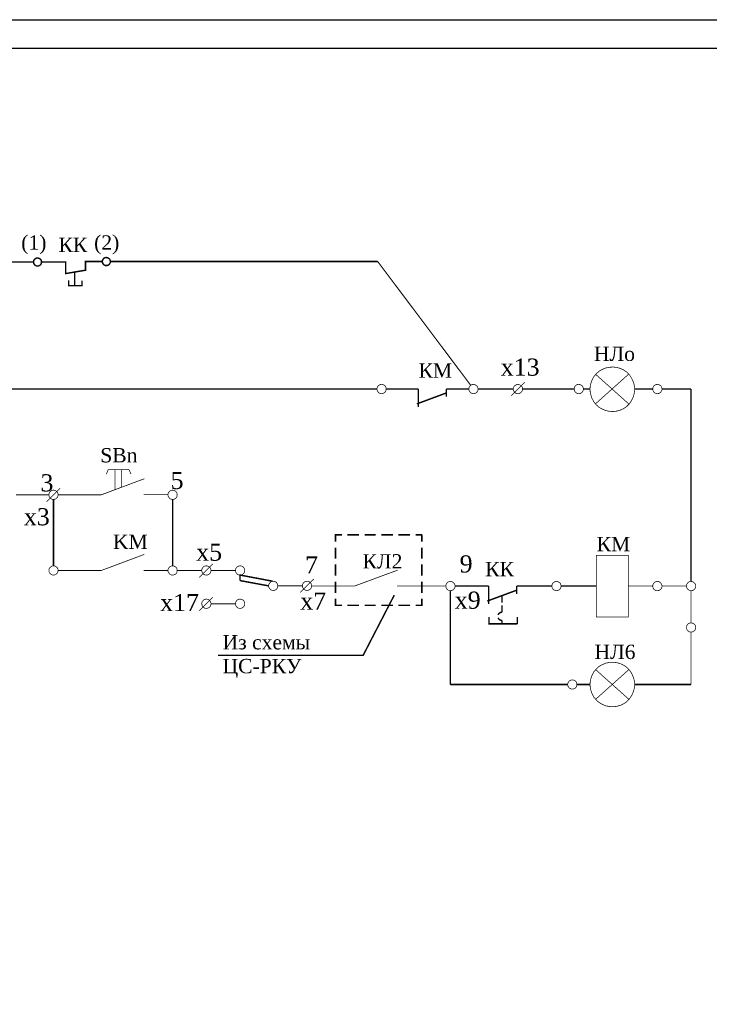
# Model space of a CAD drawing. Extents: x 10527 to 38813, y 13847 to 37526.
# Tile 38 of 256: x 35735 to 35856, y 33962 to 34134. Entities that reach past the tile are written whole.
import ezdxf

# ---------------------------------------------------------------- set-up
doc = ezdxf.new("R2010")
doc.units = 0
doc.header["$LTSCALE"] = 0.5
doc.header["$MEASUREMENT"] = 0
doc.layers.add('P', color=7, linetype='Continuous')
doc.layers.add('Э-СХЕМА', color=7, linetype='Continuous', lineweight=20)
doc.styles.add('--Times New Roman', font='times.ttf')

msp = doc.modelspace()

# ---------------------------------------------------------------- linework, layer by layer
at = {"elevation": -629.582}
msp.add_lwpolyline([(35629.354, 34134.103), (36049.354, 34134.103), (36049.354, 33837.103), (35629.354, 33837.103)], close=True, dxfattribs=at)
at = {"linetype": 'Continuous', "lineweight": 30, "elevation": -629.582}
msp.add_lwpolyline([(35649.354, 34129.103), (36044.354, 34129.103), (36044.354, 33842.103), (35649.354, 33842.103)], close=True, dxfattribs=at)
at = {"layer": 'P', "lineweight": 5, "elevation": -629.582}
for points, const_width in [([(35738.906, 34091.723), (35738.889, 34091.917), (35738.818, 34092.094), (35738.748, 34092.182), (35738.571, 34092.323), (35738.395, 34092.394), (35738.201, 34092.429), (35738.007, 34092.411), (35737.848, 34092.323), (35737.689, 34092.2), (35737.566, 34092.023), (35737.531, 34091.917), (35737.513, 34091.723), (35737.531, 34091.529), (35737.566, 34091.424), (35737.707, 34091.247), (35737.848, 34091.124), (35738.025, 34091.035), (35738.219, 34091.018), (35738.413, 34091.053), (35738.589, 34091.141), (35738.748, 34091.282), (35738.818, 34091.388), (35738.889, 34091.529), (35738.906, 34091.723), (35738.906, 34091.723)], 0.254), ([(35750.954, 34091.812), (35750.936, 34092.006), (35750.866, 34092.164), (35750.795, 34092.27), (35750.619, 34092.394), (35750.442, 34092.482), (35750.248, 34092.517), (35750.054, 34092.5), (35749.878, 34092.411), (35749.737, 34092.288), (35749.613, 34092.111), (35749.578, 34092.006), (35749.56, 34091.812), (35749.578, 34091.618), (35749.613, 34091.512), (35749.737, 34091.335), (35749.895, 34091.194), (35750.072, 34091.124), (35750.266, 34091.106), (35750.46, 34091.141), (35750.636, 34091.23), (35750.795, 34091.371), (35750.866, 34091.476), (35750.936, 34091.618), (35750.954, 34091.812), (35750.954, 34091.812)], 0.254), ([(35737.495, 34091.723), (35697.49, 34091.723)], 0.254), ([(35738.924, 34091.723), (35743.14, 34091.723), (35743.14, 34089.713), (35746.597, 34090.295), (35746.597, 34091.812), (35749.525, 34091.812)], 0.254), ([(35750.971, 34091.812), (35797.75, 34091.812)], 0.254), ([(35797.75, 34091.812), (35814.013, 34070.186)], 0.191), ([(35743.651, 34088.531), (35743.651, 34087.596), (35745.997, 34087.596), (35745.997, 34088.443)], 0.254), ([(35744.71, 34089.889), (35744.71, 34087.666)], 0.254), ([(35842.711, 34069.481), (35842.694, 34069.922), (35842.605, 34070.345), (35842.5, 34070.733), (35842.182, 34071.421), (35841.794, 34072.003), (35841.318, 34072.497), (35840.771, 34072.867), (35840.189, 34073.132), (35839.554, 34073.308), (35838.919, 34073.361), (35838.284, 34073.326), (35837.649, 34073.203), (35837.049, 34072.956), (35836.485, 34072.62), (35835.991, 34072.197), (35835.568, 34071.668), (35835.232, 34071.051), (35835.003, 34070.327), (35834.933, 34069.922), (35834.915, 34069.481), (35834.933, 34069.04), (35835.003, 34068.634), (35835.232, 34067.911), (35835.568, 34067.294), (35835.991, 34066.764), (35836.485, 34066.323), (35837.049, 34066.006), (35837.649, 34065.759), (35838.284, 34065.618), (35838.919, 34065.583), (35839.554, 34065.653), (35840.189, 34065.83), (35840.771, 34066.094), (35841.318, 34066.465), (35841.794, 34066.941), (35842.182, 34067.523), (35842.5, 34068.228), (35842.605, 34068.616), (35842.694, 34069.04), (35842.711, 34069.481), (35842.711, 34069.481)], 0.127), ([(35835.85, 34072.127), (35841.671, 34066.923)], 0.127), ([(35841.671, 34072.127), (35835.85, 34066.923)], 0.127), ([(35799.231, 34069.516), (35799.214, 34069.71), (35799.143, 34069.904), (35799.073, 34070.028), (35798.879, 34070.186), (35798.667, 34070.292), (35798.438, 34070.327), (35798.208, 34070.31), (35797.997, 34070.204), (35797.82, 34070.063), (35797.679, 34069.851), (35797.644, 34069.71), (35797.626, 34069.516), (35797.644, 34069.322), (35797.679, 34069.199), (35797.82, 34068.987), (35797.997, 34068.828), (35798.208, 34068.74), (35798.438, 34068.705), (35798.667, 34068.74), (35798.879, 34068.846), (35799.073, 34069.022), (35799.143, 34069.146), (35799.214, 34069.322), (35799.231, 34069.516), (35799.231, 34069.516)], 0.127), ([(35815.3, 34069.516), (35815.283, 34069.71), (35815.212, 34069.904), (35815.124, 34070.028), (35814.948, 34070.186), (35814.718, 34070.292), (35814.507, 34070.327), (35814.277, 34070.31), (35814.066, 34070.204), (35813.889, 34070.063), (35813.748, 34069.851), (35813.713, 34069.71), (35813.695, 34069.516), (35813.713, 34069.322), (35813.748, 34069.199), (35813.889, 34068.987), (35814.066, 34068.828), (35814.277, 34068.74), (35814.507, 34068.705), (35814.718, 34068.74), (35814.948, 34068.846), (35815.124, 34069.022), (35815.212, 34069.146), (35815.283, 34069.322), (35815.3, 34069.516), (35815.3, 34069.516)], 0.127), ([(35823.467, 34070.698), (35821.121, 34068.352)], 0.127), ([(35823.079, 34069.516), (35823.062, 34069.71), (35823.009, 34069.904), (35822.92, 34070.028), (35822.726, 34070.186), (35822.515, 34070.292), (35822.285, 34070.327), (35822.074, 34070.31), (35821.862, 34070.204), (35821.686, 34070.063), (35821.545, 34069.851), (35821.492, 34069.71), (35821.474, 34069.516), (35821.492, 34069.322), (35821.545, 34069.199), (35821.686, 34068.987), (35821.862, 34068.828), (35822.074, 34068.74), (35822.285, 34068.705), (35822.515, 34068.74), (35822.726, 34068.846), (35822.92, 34069.022), (35823.009, 34069.146), (35823.062, 34069.322), (35823.079, 34069.516), (35823.079, 34069.516)], 0.127), ([(35833.733, 34069.516), (35833.715, 34069.71), (35833.645, 34069.904), (35833.574, 34070.028), (35833.38, 34070.186), (35833.169, 34070.292), (35832.939, 34070.327), (35832.71, 34070.31), (35832.498, 34070.204), (35832.322, 34070.063), (35832.181, 34069.851), (35832.146, 34069.71), (35832.128, 34069.516), (35832.146, 34069.322), (35832.181, 34069.199), (35832.322, 34068.987), (35832.498, 34068.828), (35832.71, 34068.74), (35832.939, 34068.705), (35833.169, 34068.74), (35833.38, 34068.846), (35833.574, 34069.022), (35833.645, 34069.146), (35833.715, 34069.322), (35833.733, 34069.516), (35833.733, 34069.516)], 0.127), ([(35847.491, 34069.516), (35847.474, 34069.71), (35847.403, 34069.904), (35847.333, 34070.028), (35847.139, 34070.186), (35846.927, 34070.292), (35846.698, 34070.327), (35846.468, 34070.31), (35846.257, 34070.204), (35846.08, 34070.063), (35845.939, 34069.851), (35845.904, 34069.71), (35845.886, 34069.516), (35845.904, 34069.322), (35845.939, 34069.199), (35846.08, 34068.987), (35846.257, 34068.828), (35846.468, 34068.74), (35846.698, 34068.705), (35846.927, 34068.74), (35847.139, 34068.846), (35847.333, 34069.022), (35847.403, 34069.146), (35847.474, 34069.322), (35847.491, 34069.516), (35847.491, 34069.516)], 0.127), ([(35707.721, 34051.842), (35707.721, 34069.516), (35797.609, 34069.516)], 0.254), ([(35799.231, 34069.516), (35804.858, 34069.516)], 0.254), ([(35804.611, 34066.923), (35809.744, 34068.828)], 0.254), ([(35804.858, 34069.516), (35804.858, 34066.394)], 0.254), ([(35809.744, 34069.516), (35813.695, 34069.516)], 0.254), ([(35809.744, 34069.516), (35809.744, 34068.158)], 0.254), ([(35815.318, 34069.516), (35821.474, 34069.516)], 0.254), ([(35823.115, 34069.516), (35832.11, 34069.516)], 0.254), ([(35833.733, 34069.516), (35834.897, 34069.516)], 0.254), ([(35845.886, 34069.516), (35842.711, 34069.516)], 0.254), ([(35847.509, 34069.516), (35852.589, 34069.516)], 0.254), ([(35852.589, 34035.861), (35852.589, 34069.516)], 0.254), ([(35754.235, 34055.405), (35750.566, 34055.405), (35750.266, 34054.629)], 0.127), ([(35751.783, 34051.912), (35751.783, 34055.405)], 0.127), ([(35752.894, 34052.353), (35752.894, 34055.405)], 0.127), ([(35754.235, 34055.405), (35754.552, 34054.646)], 0.127), ([(35741.835, 34051.013), (35749.349, 34051.013), (35756.898, 34053.835)], 0.127), ([(35734.426, 34051.013), (35740.194, 34051.013)], 0.127), ([(35742.152, 34052.159), (35739.771, 34049.813)], 0.127), ([(35741.799, 34051.013), (35741.782, 34051.207), (35741.729, 34051.401), (35741.64, 34051.524), (35741.446, 34051.701), (35741.235, 34051.789), (35741.005, 34051.842), (35740.794, 34051.807), (35740.582, 34051.718), (35740.406, 34051.56), (35740.265, 34051.348), (35740.212, 34051.207), (35740.194, 34051.013), (35740.212, 34050.836), (35740.265, 34050.695), (35740.406, 34050.484), (35740.582, 34050.325), (35740.794, 34050.237), (35741.005, 34050.201), (35741.235, 34050.254), (35741.446, 34050.343), (35741.64, 34050.519), (35741.729, 34050.642), (35741.782, 34050.836), (35741.799, 34051.013), (35741.799, 34051.013)], 0.127), ([(35756.757, 34051.03), (35761.026, 34051.03)], 0.127), ([(35762.648, 34051.013), (35762.631, 34051.207), (35762.578, 34051.401), (35762.49, 34051.524), (35762.296, 34051.701), (35762.084, 34051.789), (35761.855, 34051.842), (35761.643, 34051.807), (35761.431, 34051.718), (35761.255, 34051.56), (35761.114, 34051.348), (35761.061, 34051.207), (35761.043, 34051.013), (35761.061, 34050.836), (35761.114, 34050.695), (35761.255, 34050.484), (35761.431, 34050.325), (35761.643, 34050.237), (35761.855, 34050.201), (35762.084, 34050.254), (35762.296, 34050.343), (35762.49, 34050.519), (35762.578, 34050.642), (35762.631, 34050.836), (35762.648, 34051.013), (35762.648, 34051.013)], 0.127), ([(35741.005, 34050.219), (35741.005, 34038.613)], 0.254), ([(35761.855, 34050.219), (35761.855, 34038.613)], 0.254), ([(35790.359, 34042.811), (35790.359, 34044.028), (35791.47, 34044.028)], 0.254), ([(35792.458, 34044.028), (35794.451, 34044.028)], 0.254), ([(35795.439, 34044.028), (35797.415, 34044.028)], 0.254), ([(35798.402, 34044.028), (35800.396, 34044.028)], 0.254), ([(35801.383, 34044.028), (35803.377, 34044.028)], 0.254), ([(35804.382, 34044.028), (35805.476, 34044.028)], 0.254), ([(35805.476, 34044.028), (35805.476, 34042.811)], 0.254), ([(35741.835, 34037.784), (35749.349, 34037.784), (35756.898, 34040.606)], 0.127), ([(35790.359, 34039.847), (35790.359, 34041.805)], 0.254), ([(35805.476, 34041.805), (35805.476, 34039.847)], 0.254), ([(35836.026, 34029.67), (35836.026, 34040.43), (35841.6, 34040.43), (35841.6, 34029.67), (35836.026, 34029.67)], 0.127), ([(35768.875, 34038.93), (35766.529, 34036.584)], 0.127), ([(35790.359, 34036.866), (35790.359, 34038.842)], 0.254), ([(35805.476, 34038.842), (35805.476, 34036.866)], 0.254), ([(35741.799, 34037.784), (35741.782, 34037.978), (35741.729, 34038.172), (35741.64, 34038.295), (35741.446, 34038.472), (35741.235, 34038.56), (35741.005, 34038.613), (35740.794, 34038.577), (35740.582, 34038.489), (35740.406, 34038.33), (35740.265, 34038.119), (35740.212, 34037.978), (35740.194, 34037.784), (35740.212, 34037.607), (35740.265, 34037.466), (35740.406, 34037.255), (35740.582, 34037.096), (35740.794, 34037.008), (35741.005, 34036.972), (35741.235, 34037.025), (35741.446, 34037.113), (35741.64, 34037.29), (35741.729, 34037.413), (35741.782, 34037.607), (35741.799, 34037.784), (35741.799, 34037.784)], 0.127), ([(35756.757, 34037.784), (35761.026, 34037.784)], 0.127), ([(35762.648, 34037.784), (35762.631, 34037.978), (35762.578, 34038.172), (35762.49, 34038.295), (35762.296, 34038.472), (35762.084, 34038.56), (35761.855, 34038.613), (35761.643, 34038.577), (35761.431, 34038.489), (35761.255, 34038.33), (35761.114, 34038.119), (35761.061, 34037.978), (35761.043, 34037.784), (35761.061, 34037.607), (35761.114, 34037.466), (35761.255, 34037.255), (35761.431, 34037.096), (35761.643, 34037.008), (35761.855, 34036.972), (35762.084, 34037.025), (35762.296, 34037.113), (35762.49, 34037.29), (35762.578, 34037.413), (35762.631, 34037.607), (35762.648, 34037.784), (35762.648, 34037.784)], 0.127), ([(35762.648, 34037.784), (35766.935, 34037.784)], 0.127), ([(35768.557, 34037.784), (35768.54, 34037.978), (35768.469, 34038.172), (35768.399, 34038.295), (35768.205, 34038.472), (35767.993, 34038.56), (35767.764, 34038.613), (35767.534, 34038.577), (35767.34, 34038.489), (35767.146, 34038.33), (35767.023, 34038.119), (35766.97, 34037.978), (35766.952, 34037.784), (35766.97, 34037.607), (35767.023, 34037.466), (35767.146, 34037.255), (35767.34, 34037.096), (35767.534, 34037.008), (35767.764, 34036.972), (35767.993, 34037.025), (35768.205, 34037.113), (35768.399, 34037.29), (35768.469, 34037.413), (35768.54, 34037.607), (35768.557, 34037.784), (35768.557, 34037.784)], 0.127), ([(35768.557, 34037.784), (35772.844, 34037.784)], 0.127), ([(35774.466, 34037.784), (35774.449, 34037.978), (35774.378, 34038.172), (35774.308, 34038.295), (35774.114, 34038.472), (35773.902, 34038.56), (35773.673, 34038.613), (35773.443, 34038.577), (35773.232, 34038.489), (35773.055, 34038.33), (35772.914, 34038.119), (35772.879, 34037.978), (35772.861, 34037.784), (35772.879, 34037.607), (35772.914, 34037.466), (35773.055, 34037.255), (35773.232, 34037.096), (35773.443, 34037.008), (35773.673, 34036.972), (35773.902, 34037.025), (35774.114, 34037.113), (35774.308, 34037.29), (35774.378, 34037.413), (35774.449, 34037.607), (35774.466, 34037.784), (35774.466, 34037.784)], 0.127), ([(35773.655, 34036.02), (35773.655, 34036.99), (35779.352, 34035.914)], 0.254), ([(35786.179, 34035.067), (35793.693, 34035.067), (35801.242, 34037.854)], 0.127), ([(35773.655, 34036.02), (35778.629, 34035.103)], 0.254), ([(35780.27, 34035.103), (35780.252, 34035.297), (35780.181, 34035.491), (35780.093, 34035.596), (35779.917, 34035.773), (35779.688, 34035.879), (35779.476, 34035.914), (35779.247, 34035.896), (35779.035, 34035.79), (35778.859, 34035.632), (35778.717, 34035.42), (35778.682, 34035.297), (35778.665, 34035.103), (35778.682, 34034.909), (35778.717, 34034.785), (35778.859, 34034.573), (35779.035, 34034.415), (35779.247, 34034.326), (35779.476, 34034.291), (35779.688, 34034.326), (35779.917, 34034.432), (35780.093, 34034.609), (35780.181, 34034.732), (35780.252, 34034.909), (35780.27, 34035.103), (35780.27, 34035.103)], 0.127), ([(35786.531, 34036.267), (35784.185, 34033.938)], 0.127), ([(35786.179, 34035.103), (35786.143, 34035.297), (35786.09, 34035.491), (35786.002, 34035.596), (35785.808, 34035.773), (35785.597, 34035.879), (35785.367, 34035.914), (35785.156, 34035.896), (35784.944, 34035.79), (35784.768, 34035.632), (35784.626, 34035.42), (35784.591, 34035.297), (35784.556, 34035.103), (35784.591, 34034.909), (35784.626, 34034.785), (35784.768, 34034.573), (35784.944, 34034.415), (35785.156, 34034.326), (35785.367, 34034.291), (35785.597, 34034.326), (35785.808, 34034.432), (35786.002, 34034.609), (35786.09, 34034.732), (35786.143, 34034.909), (35786.179, 34035.103), (35786.179, 34035.103)], 0.127), ([(35790.359, 34033.868), (35790.359, 34035.861)], 0.254), ([(35805.476, 34035.861), (35805.476, 34033.868)], 0.254), ([(35811.279, 34035.067), (35811.261, 34035.244), (35811.191, 34035.438), (35811.102, 34035.561), (35810.926, 34035.738), (35810.697, 34035.843), (35810.485, 34035.879), (35810.256, 34035.843), (35810.044, 34035.755), (35809.868, 34035.596), (35809.727, 34035.385), (35809.691, 34035.244), (35809.674, 34035.067), (35809.691, 34034.873), (35809.727, 34034.732), (35809.868, 34034.52), (35810.044, 34034.379), (35810.256, 34034.274), (35810.485, 34034.256), (35810.697, 34034.291), (35810.926, 34034.397), (35811.102, 34034.556), (35811.191, 34034.679), (35811.261, 34034.873), (35811.279, 34035.067), (35811.279, 34035.067)], 0.127), ([(35829.835, 34035.067), (35829.817, 34035.244), (35829.747, 34035.438), (35829.676, 34035.561), (35829.482, 34035.738), (35829.27, 34035.843), (35829.041, 34035.879), (35828.812, 34035.843), (35828.618, 34035.755), (35828.424, 34035.596), (35828.3, 34035.385), (35828.247, 34035.244), (35828.23, 34035.067), (35828.247, 34034.873), (35828.3, 34034.732), (35828.424, 34034.52), (35828.618, 34034.379), (35828.812, 34034.274), (35829.041, 34034.256), (35829.27, 34034.291), (35829.482, 34034.397), (35829.676, 34034.556), (35829.747, 34034.679), (35829.817, 34034.873), (35829.835, 34035.067), (35829.835, 34035.067)], 0.127), ([(35847.491, 34035.067), (35847.474, 34035.244), (35847.403, 34035.438), (35847.333, 34035.561), (35847.139, 34035.738), (35846.927, 34035.843), (35846.698, 34035.879), (35846.468, 34035.843), (35846.257, 34035.755), (35846.08, 34035.596), (35845.939, 34035.385), (35845.904, 34035.244), (35845.886, 34035.067), (35845.904, 34034.873), (35845.939, 34034.732), (35846.08, 34034.52), (35846.257, 34034.379), (35846.468, 34034.274), (35846.698, 34034.256), (35846.927, 34034.291), (35847.139, 34034.397), (35847.333, 34034.556), (35847.403, 34034.679), (35847.474, 34034.873), (35847.491, 34035.067), (35847.491, 34035.067)], 0.127), ([(35853.4, 34035.067), (35853.383, 34035.244), (35853.312, 34035.438), (35853.224, 34035.561), (35853.048, 34035.738), (35852.818, 34035.843), (35852.607, 34035.879), (35852.377, 34035.843), (35852.166, 34035.755), (35851.989, 34035.596), (35851.848, 34035.385), (35851.813, 34035.244), (35851.795, 34035.067), (35851.813, 34034.873), (35851.848, 34034.732), (35851.989, 34034.52), (35852.166, 34034.379), (35852.377, 34034.274), (35852.607, 34034.256), (35852.818, 34034.291), (35853.048, 34034.397), (35853.224, 34034.556), (35853.312, 34034.679), (35853.383, 34034.873), (35853.4, 34035.067), (35853.4, 34035.067)], 0.127), ([(35800.643, 34033.48), (35795.192, 34022.949), (35769.792, 34022.949)], 0.254), ([(35780.27, 34035.103), (35784.538, 34035.103)], 0.127), ([(35801.119, 34035.067), (35805.387, 34035.067)], 0.127), ([(35805.387, 34035.067), (35809.674, 34035.067)], 0.127), ([(35810.467, 34034.238), (35810.467, 34017.852)], 0.254), ([(35811.296, 34035.067), (35817.153, 34035.067)], 0.254), ([(35816.906, 34032.439), (35822.074, 34034.344)], 0.254), ([(35817.153, 34035.067), (35817.153, 34031.91)], 0.254), ([(35822.074, 34035.067), (35828.23, 34035.067)], 0.254), ([(35822.074, 34035.067), (35822.074, 34033.691)], 0.254), ([(35829.853, 34035.067), (35836.026, 34035.067)], 0.254), ([(35841.6, 34035.067), (35845.886, 34035.067)], 0.127), ([(35847.509, 34035.067), (35851.795, 34035.067)], 0.127), ([(35852.589, 34034.238), (35852.589, 34028.629)], 0.127), ([(35768.875, 34033.092), (35766.529, 34030.746)], 0.127), ([(35768.557, 34031.963), (35768.54, 34032.157), (35768.469, 34032.351), (35768.399, 34032.474), (35768.205, 34032.651), (35767.993, 34032.739), (35767.764, 34032.792), (35767.534, 34032.757), (35767.34, 34032.668), (35767.146, 34032.51), (35767.023, 34032.298), (35766.97, 34032.157), (35766.952, 34031.963), (35766.97, 34031.786), (35767.023, 34031.645), (35767.146, 34031.434), (35767.34, 34031.275), (35767.534, 34031.187), (35767.764, 34031.151), (35767.993, 34031.204), (35768.205, 34031.293), (35768.399, 34031.469), (35768.469, 34031.592), (35768.54, 34031.786), (35768.557, 34031.963), (35768.557, 34031.963)], 0.127), ([(35768.557, 34031.963), (35772.844, 34031.963)], 0.127), ([(35774.466, 34031.963), (35774.449, 34032.157), (35774.378, 34032.351), (35774.308, 34032.474), (35774.114, 34032.651), (35773.902, 34032.739), (35773.673, 34032.792), (35773.443, 34032.757), (35773.232, 34032.668), (35773.055, 34032.51), (35772.914, 34032.298), (35772.879, 34032.157), (35772.861, 34031.963), (35772.879, 34031.786), (35772.914, 34031.645), (35773.055, 34031.434), (35773.232, 34031.275), (35773.443, 34031.187), (35773.673, 34031.151), (35773.902, 34031.204), (35774.114, 34031.293), (35774.308, 34031.469), (35774.378, 34031.592), (35774.449, 34031.786), (35774.466, 34031.963), (35774.466, 34031.963)], 0.127), ([(35791.47, 34031.681), (35790.359, 34031.681), (35790.359, 34032.88)], 0.254), ([(35805.476, 34032.88), (35805.476, 34031.681), (35804.382, 34031.681)], 0.254), ([(35819.481, 34033.392), (35819.481, 34032.175)], 0.254), ([(35794.451, 34031.681), (35792.458, 34031.681)], 0.254), ([(35797.415, 34031.681), (35795.439, 34031.681)], 0.254), ([(35800.396, 34031.681), (35798.402, 34031.681)], 0.254), ([(35803.377, 34031.681), (35801.383, 34031.681)], 0.254), ([(35819.481, 34030.481), (35819.234, 34030.446), (35819.11, 34030.375), (35819.005, 34030.305), (35818.916, 34030.217), (35818.846, 34030.093), (35818.811, 34030.023)], 0.254), ([(35819.481, 34031.698), (35819.481, 34030.481)], 0.254), ([(35822.197, 34028.453), (35817.205, 34028.453), (35817.205, 34029.67)], 0.254), ([(35818.811, 34029.529), (35818.846, 34029.458), (35818.969, 34029.264), (35819.11, 34029.158), (35819.252, 34029.105), (35819.357, 34029.07), (35819.481, 34029.052)], 0.254), ([(35819.481, 34029.052), (35819.481, 34028.453)], 0.254), ([(35822.197, 34028.453), (35822.197, 34029.67)], 0.254), ([(35853.4, 34027.818), (35853.383, 34028.012), (35853.312, 34028.206), (35853.224, 34028.329), (35853.048, 34028.488), (35852.818, 34028.594), (35852.607, 34028.629), (35852.377, 34028.611), (35852.166, 34028.506), (35851.989, 34028.365), (35851.848, 34028.153), (35851.813, 34028.012), (35851.795, 34027.818), (35851.813, 34027.624), (35851.848, 34027.5), (35851.989, 34027.289), (35852.166, 34027.13), (35852.377, 34027.042), (35852.607, 34027.006), (35852.818, 34027.042), (35853.048, 34027.147), (35853.224, 34027.324), (35853.312, 34027.447), (35853.383, 34027.624), (35853.4, 34027.818), (35853.4, 34027.818)], 0.127), ([(35852.589, 34026.989), (35852.589, 34017.852)], 0.127), ([(35842.711, 34017.852), (35842.694, 34018.293), (35842.605, 34018.716), (35842.5, 34019.104), (35842.182, 34019.81), (35841.794, 34020.392), (35841.318, 34020.868), (35840.771, 34021.238), (35840.189, 34021.503), (35839.554, 34021.679), (35838.919, 34021.75), (35838.284, 34021.715), (35837.649, 34021.574), (35837.049, 34021.327), (35836.485, 34021.009), (35835.991, 34020.568), (35835.568, 34020.039), (35835.232, 34019.422), (35835.003, 34018.698), (35834.933, 34018.293), (35834.915, 34017.852), (35834.933, 34017.411), (35835.003, 34017.005), (35835.232, 34016.282), (35835.568, 34015.665), (35835.991, 34015.135), (35836.485, 34014.712), (35837.049, 34014.377), (35837.649, 34014.13), (35838.284, 34014.006), (35838.919, 34013.971), (35839.554, 34014.024), (35840.189, 34014.2), (35840.771, 34014.465), (35841.318, 34014.835), (35841.794, 34015.329), (35842.182, 34015.911), (35842.5, 34016.599), (35842.605, 34016.987), (35842.694, 34017.411), (35842.711, 34017.852), (35842.711, 34017.852)], 0.127), ([(35835.885, 34020.462), (35841.706, 34015.259)], 0.127), ([(35841.706, 34020.462), (35835.885, 34015.259)], 0.127), ([(35832.604, 34017.852), (35832.587, 34018.046), (35832.534, 34018.24), (35832.445, 34018.346), (35832.251, 34018.522), (35832.04, 34018.628), (35831.81, 34018.663), (35831.599, 34018.645), (35831.387, 34018.54), (35831.211, 34018.381), (35831.07, 34018.169), (35831.017, 34018.046), (35830.999, 34017.852), (35831.017, 34017.658), (35831.07, 34017.534), (35831.211, 34017.323), (35831.387, 34017.164), (35831.599, 34017.076), (35831.81, 34017.04), (35832.04, 34017.076), (35832.251, 34017.181), (35832.445, 34017.358), (35832.534, 34017.481), (35832.587, 34017.658), (35832.604, 34017.852), (35832.604, 34017.852)], 0.127), ([(35830.999, 34017.852), (35810.467, 34017.852)], 0.254), ([(35834.968, 34017.852), (35832.64, 34017.852)], 0.254), ([(35852.589, 34017.852), (35842.764, 34017.852)], 0.254)]:
    msp.add_lwpolyline(points, dxfattribs=dict(at, const_width=const_width))

# ---------------------------------------------------------------- texts
at = {"lineweight": 5, "char_height": 3, "width": 21.11533, "attachment_point": 1, "style": '--Times New Roman'}
for s, insert in [('х13', (35819.279, 34074.852)), ('3', (35738.723, 34054.618)), ('5', (35761.5, 34055.031)), ('х3', (35735.814, 34048.689, -629.582)), ('х5', (35765.973, 34042.492, -629.582)), ('9', (35812.086, 34040.441, 629.582)), ('7', (35785.039, 34040.276)), ('х17', (35759.671, 34033.681, -629.582)), ('х7', (35784.185, 34033.938, -629.582)), ('х9', (35811.231, 34034.102))]:
    msp.add_mtext(s, dxfattribs=dict(at, insert=insert))
at = {"layer": 'Э-СХЕМА', "lineweight": 5, "ltscale": 0.01, "char_height": 2.5, "attachment_point": 1, "style": '--Times New Roman'}
for s, insert, width in [('{\\C256;\\c0;(1)}', (35735.362, 34096.399), 10.00862), ('{\\C256;\\c0;КК}', (35741.869, 34095.981), 10.00862), ('{\\C256;\\c0;(2)}', (35748.114, 34096.399), 10.00862), ('{\\C256;\\c0;НЛо}', (35835.596, 34076.929, 629.582), 10.00862), ('{\\C256;\\c0;КМ}', (35804.894, 34073.999), 10.00862), ('{\\C256;\\c0;SBn}', (35749.192, 34059.19), 10.00862), ('{\\C256;\\c0;KM}', (35751.405, 34044.057), 10.00862), ('{\\C256;\\c0;КМ}', (35836.07, 34043.655), 10.00862), ('{\\C256;\\c0;КЛ2}', (35795.096, 34040.64), 10.00862), ('{\\C256;\\c0;КК}', (35816.555, 34039.281), 10.00862), ('{\\C256;\\c0;Из схемы\\PЦС-РКУ}', (35770.595, 34026.491), 17.33857), ('{\\C256;\\c0;НЛ6}', (35835.686, 34024.811, 629.582), 10.00862)]:
    msp.add_mtext(s, dxfattribs=dict(at, insert=insert, width=width))

doc.saveas('drawing.dxf')
